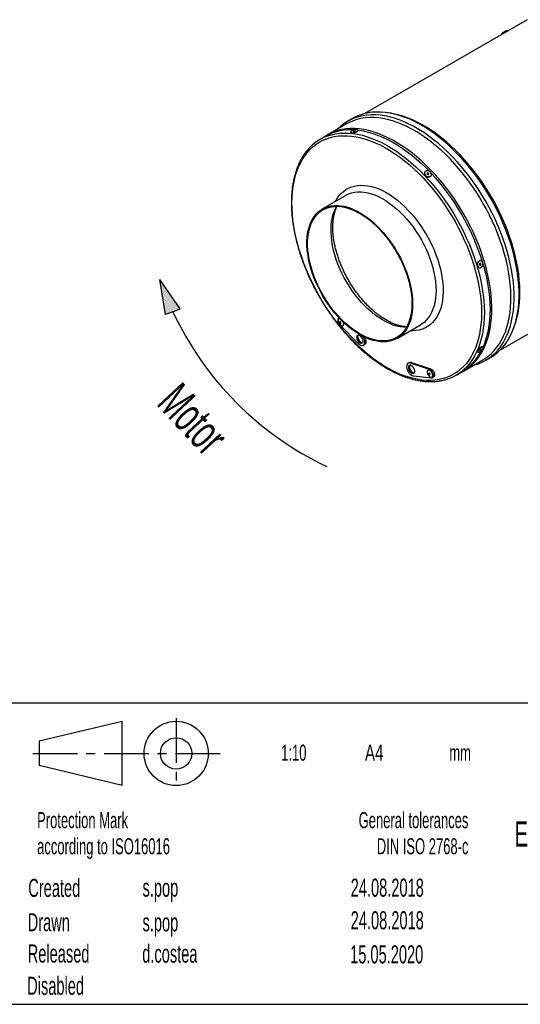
# Model space of a CAD drawing. Extents: x 5 to 297, y -3 to 205.
# Tile 22 of 38: x 172 to 221, y 5 to 103. Entities that reach past the tile are written whole.
import ezdxf

# ---------------------------------------------------------------- set-up
doc = ezdxf.new("R2010")
doc.units = 0
doc.linetypes.add('CENTER', pattern=[10.16, 6.35, -1.27, 1.27, -1.27])
doc.layers.get('0').update_dxf_attribs({"linetype": 'CONTINUOUS'})
doc.styles.add('SLDTEXTSTYLE0', font='TXT', dxfattribs={"width": 0.605})
doc.styles.add('SLDTEXTSTYLE1', font='TXT', dxfattribs={"width": 0.7})

# ---------------------------------------------------------------- blocks, each defined once
blk = doc.blocks.new('BLOCK1')
at = {"color": 7, "linetype": 'CENTER'}
for p, q in [((20.41, 10), (20.41, 0)), ((0, 4.98), (27, 4.98))]:
    blk.add_line(p, q, dxfattribs=at)
at = {"color": 7, "linetype": 'CONTINUOUS'}
for p, q in [((12.72, 9.53), (0.93, 6.72)), ((12.72, 0.43), (12.72, 9.53)), ((0.93, 6.72), (0.93, 3.24)), ((12.72, 0.43), (0.93, 3.24))]:
    blk.add_line(p, q, dxfattribs=at)
for radius in [4.57, 2.24]:
    blk.add_circle((20.41, 4.98), radius, dxfattribs=at)
blk = doc.blocks.new('SW_NOTE_0_1')
at = {"color": 0, "linetype": 'CONTINUOUS', "char_height": 1.6, "attachment_point": 1, "style": 'SLDTEXTSTYLE0'}
for s, insert in [('Protection Mark', (0, 2.063)), ('according to ISO16016', (0, -0.537))]:
    blk.add_mtext(s, dxfattribs=dict(at, insert=insert))
blk = doc.blocks.new('SW_NOTE_0_3')
at = {"color": 0, "linetype": 'CONTINUOUS', "char_height": 1.6, "attachment_point": 3, "style": 'SLDTEXTSTYLE0'}
for s, insert in [('General tolerances', (18.25, 2.063)), ('DIN ISO 2768-c', (18.258, -0.537))]:
    blk.add_mtext(s, dxfattribs=dict(at, insert=insert))
blk = doc.blocks.new('SW_NOTE_0')
at = {"color": 0, "linetype": 'CONTINUOUS', "insert": (36.83, -6.41), "char_height": 17.5, "attachment_point": 2, "rotation": 313, "style": 'SLDTEXTSTYLE0'}
blk.add_mtext('Motor', dxfattribs=at)
blk = doc.blocks.new('MOTOR_UNTEN')
at = {"linetype": 'CONTINUOUS'}
blk.add_hatch(color=7, dxfattribs=at).paths.add_polyline_path([(16.04, -191.78), (19.69, -190.27), (9.59, -175.76), (12.36, -193.22)], flags=0)
at = {"color": 7, "linetype": 'CONTINUOUS'}
for p, q in [((19.69, -190.27), (9.59, -175.76)), ((12.36, -193.22), (9.59, -175.76)), ((16.04, -191.78), (19.69, -190.27)), ((16.04, -191.78), (12.36, -193.22))]:
    blk.add_line(p, q, dxfattribs=at)
blk.add_arc((161.09, -124.15), 160.05, 204.9978, 244.6996, dxfattribs=at)
blk.add_blockref('SW_NOTE_0', (-4.32, -232.79), dxfattribs=at)

msp = doc.modelspace()

# ---------------------------------------------------------------- linework, layer by layer
at = {"color": 7, "linetype": 'CONTINUOUS'}
for p, q in [((222.11, 103.118), (205.886, 93.752)), ((220.214, 102.023), (220.213, 102.024)), ((204.723, 93.277), (204.228, 92.991)), ((208.579, 93.788), (208.341, 93.828)), ((204.115, 92.73), (202.206, 91.627)), ((202.053, 91.516), (201.487, 91.19)), ((204.606, 91.843), (204.748, 91.824)), ((204.651, 91.837), (204.643, 91.825)), ((204.702, 91.83), (204.705, 91.821)), ((205.071, 91.915), (205.182, 92.005)), ((205.11, 91.932), (205.106, 91.944)), ((205.167, 91.97), (205.158, 91.986)), ((219.465, 70.23), (253.671, 89.977)), ((211.981, 87.583), (211.952, 87.627)), ((204.047, 85.612), (201.714, 84.265)), ((203.377, 73.405), (203.346, 73.388)), ((203.379, 73.331), (203.358, 73.319)), ((203.461, 72.699), (205.27, 70.852)), ((203.758, 72.626), (203.779, 72.638)), ((209.163, 71.361), (211.497, 72.708)), ((220.758, 72.318), (220.843, 72.544)), ((205.797, 70.677), (205.903, 70.738)), ((217.23, 70.217), (217.171, 70.075)), ((217.211, 70.189), (217.216, 70.183)), ((217.636, 70.504), (217.49, 70.457)), ((217.525, 70.468), (217.516, 70.478)), ((217.573, 70.483), (217.563, 70.5)), ((210.358, 68.938), (210.252, 68.876)), ((210.603, 68.95), (210.497, 68.889)), ((212.391, 68.269), (210.497, 68.889)), ((210.603, 68.95), (212.497, 68.33)), ((215.785, 68.105), (217.694, 69.208)), ((217.977, 69.175), (218.472, 69.46)), ((212.26, 68.204), (212.239, 68.192)), ((212.497, 68.33), (212.391, 68.269)), ((215.046, 67.702), (215.612, 68.029)), ((210.787, 67.633), (212.583, 67.435)), ((212.639, 67.499), (212.66, 67.511)), ((212.693, 67.455), (212.799, 67.516)), ((292, 35), (148.5, 35)), ((5, 5), (292, 5))]:
    msp.add_line(p, q, dxfattribs=at)
at = {"color": 7, "linetype": 'CONTINUOUS', "flags": 128}
for points in [[(211.821, 91.865), (211.329, 92.176), (210.837, 92.46), (210.345, 92.714), (209.855, 92.938), (209.368, 93.132), (208.886, 93.294), (208.409, 93.426), (207.939, 93.526), (207.478, 93.593), (207.025, 93.629), (206.584, 93.633), (206.153, 93.604), (205.736, 93.543), (205.332, 93.45), (204.943, 93.326), (204.57, 93.17), (204.214, 92.983), (203.875, 92.765), (203.555, 92.518), (203.254, 92.241), (203.235, 92.222)], [(211.614, 91.617), (211.124, 91.927), (210.634, 92.209), (210.144, 92.461), (209.656, 92.684), (209.172, 92.875), (208.692, 93.036), (208.218, 93.165), (207.75, 93.263), (207.291, 93.328), (206.842, 93.361), (206.403, 93.362), (205.976, 93.33), (205.561, 93.267), (205.161, 93.171), (204.775, 93.043), (204.406, 92.884), (204.115, 92.73)], [(212.316, 92.15), (211.824, 92.462), (211.332, 92.745), (210.84, 92.999), (210.35, 93.224), (209.863, 93.417), (209.381, 93.58), (208.904, 93.712), (208.434, 93.811), (207.973, 93.879), (207.52, 93.915), (207.079, 93.918), (206.648, 93.89), (206.231, 93.829), (205.827, 93.736), (205.438, 93.611), (205.065, 93.456), (204.723, 93.277)], [(220.843, 72.544), (220.974, 72.925), (221.106, 73.393), (221.213, 73.881), (221.296, 74.389), (221.355, 74.915), (221.389, 75.459), (221.398, 76.018), (221.382, 76.591), (221.341, 77.177), (221.276, 77.774), (221.186, 78.38), (221.071, 78.995), (220.933, 79.616), (220.771, 80.242), (220.586, 80.871), (220.378, 81.502), (220.148, 82.132), (219.896, 82.761), (219.623, 83.387), (219.33, 84.008), (219.017, 84.622), (218.686, 85.228), (218.337, 85.824), (217.971, 86.409), (217.589, 86.982), (217.192, 87.54), (216.781, 88.082), (216.357, 88.608), (215.921, 89.114), (215.474, 89.602), (215.018, 90.068), (214.554, 90.512), (214.083, 90.932), (213.605, 91.328), (213.123, 91.699), (212.638, 92.043), (212.15, 92.359), (211.661, 92.648), (211.173, 92.908), (210.686, 93.138), (210.203, 93.337), (209.723, 93.507), (209.249, 93.645), (208.781, 93.751), (208.579, 93.788)], [(209.705, 90.515), (209.215, 90.825), (208.725, 91.107), (208.235, 91.359), (207.747, 91.581), (207.263, 91.773), (206.783, 91.934), (206.309, 92.063), (205.841, 92.161), (205.382, 92.226), (204.933, 92.259), (204.494, 92.26), (204.067, 92.228), (203.652, 92.164), (203.252, 92.069), (202.866, 91.941), (202.497, 91.782), (202.144, 91.591), (201.847, 91.397)], [(211.741, 87.356), (212.185, 86.871), (212.619, 86.366), (213.041, 85.843), (213.45, 85.302), (213.844, 84.746), (214.224, 84.176), (214.587, 83.592), (214.933, 82.998), (215.261, 82.394), (215.571, 81.781), (215.86, 81.163), (216.129, 80.539), (216.377, 79.913), (216.603, 79.285), (216.806, 78.657), (216.986, 78.031), (217.143, 77.409), (217.276, 76.792), (217.385, 76.182), (217.469, 75.58), (217.528, 74.988), (217.563, 74.408), (217.572, 73.841), (217.557, 73.288), (217.516, 72.752), (217.45, 72.233), (217.36, 71.733), (217.245, 71.254), (217.106, 70.795), (216.944, 70.36), (216.757, 69.948), (216.548, 69.562), (216.317, 69.201), (216.064, 68.868), (215.79, 68.562), (215.495, 68.285), (215.181, 68.037), (214.848, 67.819), (214.498, 67.632), (214.13, 67.476), (213.747, 67.352), (213.349, 67.259), (212.937, 67.199), (212.512, 67.17), (212.075, 67.174), (211.628, 67.211), (211.172, 67.28), (210.707, 67.38), (210.236, 67.513), (209.759, 67.677), (209.278, 67.871), (208.794, 68.097), (208.308, 68.352), (207.821, 68.637), (207.336, 68.949), (206.852, 69.29), (206.372, 69.657), (205.897, 70.05), (205.427, 70.468), (204.964, 70.909), (204.51, 71.373), (204.066, 71.858), (203.632, 72.362), (203.21, 72.886), (202.801, 73.426), (202.407, 73.983), (202.027, 74.553), (201.664, 75.136), (201.318, 75.731), (200.99, 76.335), (200.68, 76.947), (200.391, 77.566), (200.122, 78.189), (199.874, 78.816), (199.648, 79.444), (199.445, 80.071), (199.265, 80.697), (199.108, 81.32), (198.975, 81.937), (198.866, 82.547), (198.782, 83.149), (198.723, 83.741), (198.688, 84.321), (198.679, 84.888), (198.694, 85.441), (198.735, 85.977), (198.801, 86.496), (198.891, 86.995), (199.006, 87.475), (199.145, 87.933), (199.307, 88.369), (199.494, 88.78), (199.703, 89.167), (199.934, 89.527), (200.187, 89.861), (200.461, 90.167), (200.756, 90.444), (201.07, 90.692), (201.403, 90.909), (201.753, 91.096), (202.121, 91.252), (202.504, 91.377), (202.902, 91.47), (203.315, 91.53), (203.739, 91.558), (204.176, 91.554), (204.623, 91.518), (205.079, 91.449), (205.544, 91.348), (206.015, 91.216), (206.492, 91.052), (206.973, 90.857), (207.457, 90.632), (207.943, 90.377), (208.43, 90.092), (208.915, 89.779), (209.399, 89.439), (209.879, 89.072), (210.355, 88.679), (210.824, 88.261), (211.287, 87.82), (211.741, 87.356)], [(205.198, 92.02), (205.232, 92.066), (205.231, 92.106), (205.195, 92.135), (205.128, 92.15), (205.036, 92.15), (204.927, 92.135), (204.814, 92.107), (204.706, 92.067), (204.615, 92.021), (204.549, 91.972), (204.515, 91.925), (204.516, 91.886), (204.552, 91.857), (204.619, 91.841), (204.712, 91.841), (204.82, 91.856), (204.933, 91.885), (205.041, 91.924), (205.132, 91.971), (205.198, 92.02)], [(204.96, 92.002), (204.97, 92.017), (204.965, 92.029), (204.947, 92.036), (204.917, 92.037), (204.88, 92.031), (204.843, 92.02), (204.81, 92.006), (204.787, 91.989), (204.777, 91.974), (204.782, 91.962), (204.801, 91.955), (204.83, 91.955), (204.867, 91.96), (204.904, 91.971), (204.937, 91.986), (204.96, 92.002)], [(205.226, 92.114), (205.334, 92.101), (205.794, 92.028), (206.262, 91.923), (206.737, 91.787), (207.218, 91.619), (207.703, 91.42), (208.19, 91.191), (208.68, 90.932), (209.169, 90.644), (209.658, 90.327), (210.145, 89.983), (210.628, 89.612), (211.107, 89.216), (211.579, 88.795), (212.045, 88.351), (212.408, 87.982)], [(217.694, 69.208), (217.925, 69.35), (218.25, 69.586), (218.557, 69.852), (218.843, 70.147), (219.108, 70.47), (219.352, 70.82), (219.574, 71.197), (219.774, 71.599), (219.95, 72.026), (220.103, 72.476), (220.232, 72.948), (220.336, 73.441), (220.416, 73.954), (220.471, 74.485), (220.501, 75.033), (220.506, 75.597), (220.486, 76.174), (220.441, 76.764), (220.371, 77.365), (220.276, 77.975), (220.157, 78.594), (220.014, 79.218), (219.847, 79.847), (219.656, 80.479), (219.443, 81.112), (219.208, 81.745), (218.951, 82.375), (218.673, 83.002), (218.374, 83.624), (218.056, 84.239), (217.72, 84.845), (217.366, 85.442), (216.995, 86.026), (216.607, 86.597), (216.206, 87.154), (215.79, 87.695), (215.361, 88.218), (214.921, 88.722), (214.471, 89.205), (214.011, 89.668), (213.543, 90.107), (213.068, 90.523), (212.587, 90.914), (212.102, 91.279), (211.614, 91.617)], [(216.814, 68.7), (216.873, 68.715), (217.262, 68.84), (217.635, 68.996), (217.991, 69.183), (218.33, 69.401), (218.65, 69.648), (218.951, 69.925), (219.231, 70.231), (219.491, 70.564), (219.729, 70.924), (219.945, 71.311), (220.139, 71.722), (220.309, 72.158), (220.455, 72.617), (220.578, 73.097), (220.676, 73.598), (220.75, 74.118), (220.799, 74.655), (220.823, 75.21), (220.822, 75.779), (220.796, 76.362), (220.745, 76.957), (220.669, 77.563), (220.569, 78.178), (220.445, 78.8), (220.296, 79.428), (220.124, 80.06), (219.929, 80.695), (219.711, 81.331), (219.471, 81.967), (219.21, 82.6), (218.928, 83.229), (218.625, 83.853), (218.304, 84.469), (217.964, 85.077), (217.606, 85.675), (217.231, 86.26), (216.841, 86.833), (216.436, 87.391), (216.018, 87.932), (215.587, 88.456), (215.144, 88.961), (214.691, 89.446), (214.229, 89.909), (213.758, 90.35), (213.281, 90.767), (212.799, 91.159), (212.311, 91.525), (211.821, 91.865)], [(218.472, 69.46), (218.486, 69.469), (218.825, 69.686), (219.145, 69.934), (219.446, 70.211), (219.726, 70.516), (219.986, 70.85), (220.224, 71.21), (220.44, 71.597), (220.634, 72.008), (220.804, 72.444), (220.95, 72.902), (221.073, 73.383), (221.171, 73.883), (221.245, 74.403), (221.294, 74.941), (221.317, 75.495), (221.316, 76.065), (221.291, 76.648), (221.24, 77.243), (221.164, 77.849), (221.064, 78.464), (220.94, 79.086), (220.791, 79.714), (220.619, 80.346), (220.424, 80.981), (220.206, 81.617), (219.966, 82.252), (219.705, 82.885), (219.423, 83.515), (219.12, 84.138), (218.799, 84.755), (218.459, 85.363), (218.101, 85.96), (217.726, 86.546), (217.336, 87.119), (216.931, 87.676), (216.513, 88.218), (216.082, 88.742), (215.639, 89.247), (215.186, 89.732), (214.724, 90.195), (214.253, 90.636), (213.776, 91.053), (213.293, 91.445), (212.806, 91.811), (212.316, 92.15)], [(215.406, 67.91), (215.672, 68.043), (216.016, 68.248), (216.341, 68.484), (216.647, 68.75), (216.934, 69.045), (217.199, 69.368), (217.443, 69.718), (217.665, 70.095), (217.865, 70.497), (218.041, 70.924), (218.194, 71.374), (218.323, 71.846), (218.427, 72.339), (218.507, 72.852), (218.562, 73.383), (218.592, 73.931), (218.597, 74.494), (218.577, 75.072), (218.531, 75.662), (218.462, 76.263), (218.367, 76.873), (218.248, 77.491), (218.105, 78.116), (217.938, 78.745), (217.747, 79.377), (217.534, 80.01), (217.299, 80.643), (217.042, 81.273), (216.763, 81.9), (216.465, 82.522), (216.147, 83.137), (215.811, 83.743), (215.456, 84.339), (215.085, 84.924), (214.698, 85.495), (214.296, 86.052), (213.881, 86.592), (213.452, 87.115), (213.012, 87.619), (212.561, 88.103), (212.102, 88.566), (211.634, 89.005), (211.159, 89.421), (210.678, 89.812), (210.193, 90.177), (209.705, 90.515)], [(212.552, 87.562), (212.587, 87.644), (212.587, 87.737), (212.552, 87.832), (212.486, 87.919), (212.395, 87.99), (212.288, 88.038), (212.176, 88.059), (212.069, 88.049), (211.978, 88.011), (211.911, 87.948), (211.877, 87.866), (211.876, 87.772), (211.911, 87.678), (211.977, 87.59), (212.068, 87.519), (212.175, 87.471), (212.288, 87.451), (212.395, 87.46), (212.486, 87.498), (212.552, 87.562)], [(212.317, 87.703), (212.327, 87.731), (212.323, 87.763), (212.304, 87.793), (212.275, 87.818), (212.239, 87.832), (212.202, 87.836), (212.169, 87.826), (212.146, 87.806), (212.136, 87.778), (212.14, 87.747), (212.159, 87.716), (212.188, 87.692), (212.224, 87.677), (212.261, 87.674), (212.294, 87.683), (212.317, 87.703)], [(207.454, 82.27), (207.785, 81.904), (208.105, 81.52), (208.412, 81.118), (208.705, 80.7), (208.983, 80.268), (209.243, 79.825), (209.485, 79.372), (209.708, 78.911), (209.911, 78.445), (210.092, 77.977), (210.252, 77.507), (210.388, 77.039), (210.501, 76.575), (210.589, 76.117), (210.653, 75.666), (210.692, 75.226), (210.706, 74.798), (210.695, 74.385), (210.659, 73.988), (210.598, 73.609), (210.513, 73.25), (210.403, 72.913), (210.27, 72.599), (210.114, 72.311), (209.935, 72.048), (209.735, 71.813), (209.514, 71.606), (209.274, 71.429), (209.016, 71.283), (208.741, 71.167), (208.45, 71.083), (208.144, 71.032), (207.826, 71.012), (207.496, 71.025), (207.157, 71.071), (206.809, 71.148), (206.455, 71.257), (206.096, 71.398), (205.734, 71.569), (205.37, 71.77), (205.007, 71.999), (204.646, 72.257), (204.288, 72.541), (203.937, 72.85), (203.592, 73.182), (203.256, 73.537), (202.93, 73.912), (202.617, 74.305), (202.316, 74.716), (202.031, 75.141), (201.762, 75.579), (201.511, 76.027), (201.278, 76.484), (201.065, 76.948), (200.873, 77.415), (200.702, 77.884), (200.554, 78.353), (200.43, 78.82), (200.329, 79.281), (200.253, 79.736), (200.201, 80.182), (200.175, 80.616), (200.173, 81.037), (200.196, 81.442), (200.245, 81.83), (200.318, 82.199), (200.416, 82.547), (200.537, 82.873), (200.682, 83.175), (200.85, 83.45), (201.04, 83.7), (201.25, 83.921), (201.48, 84.112), (201.73, 84.274), (201.997, 84.405), (202.28, 84.505), (202.578, 84.573), (202.89, 84.608), (203.214, 84.612), (203.549, 84.582), (203.893, 84.521), (204.244, 84.427), (204.601, 84.303), (204.962, 84.147), (205.325, 83.961), (205.688, 83.745), (206.051, 83.502), (206.41, 83.231), (206.765, 82.934), (207.114, 82.613), (207.454, 82.27)], [(207.427, 82.21), (207.754, 81.85), (208.069, 81.47), (208.372, 81.073), (208.661, 80.661), (208.935, 80.235), (209.192, 79.798), (209.431, 79.351), (209.651, 78.896), (209.851, 78.437), (210.03, 77.975), (210.187, 77.511), (210.321, 77.05), (210.433, 76.592), (210.52, 76.139), (210.583, 75.695), (210.622, 75.261), (210.636, 74.839), (210.625, 74.431), (210.589, 74.039), (210.529, 73.665), (210.445, 73.311), (210.337, 72.979), (210.205, 72.669), (210.051, 72.384), (209.875, 72.125), (209.677, 71.893), (209.46, 71.69), (209.223, 71.515), (208.968, 71.37), (208.696, 71.256), (208.409, 71.174), (208.108, 71.123), (207.794, 71.104), (207.469, 71.116), (207.134, 71.161), (206.791, 71.238), (206.441, 71.345), (206.087, 71.484), (205.73, 71.653), (205.371, 71.851), (205.013, 72.077), (204.657, 72.331), (204.304, 72.611), (203.957, 72.916), (203.617, 73.244), (203.285, 73.594), (202.964, 73.964), (202.654, 74.353), (202.358, 74.757), (202.077, 75.177), (201.811, 75.609), (201.563, 76.051), (201.334, 76.502), (201.123, 76.959), (200.934, 77.42), (200.766, 77.883), (200.62, 78.346), (200.497, 78.806), (200.398, 79.262), (200.322, 79.71), (200.271, 80.15), (200.245, 80.578), (200.244, 80.993), (200.267, 81.393), (200.315, 81.776), (200.387, 82.14), (200.483, 82.484), (200.603, 82.805), (200.746, 83.103), (200.912, 83.375), (201.099, 83.62), (201.306, 83.839), (201.533, 84.028), (201.779, 84.188), (202.043, 84.317), (202.322, 84.415), (202.617, 84.482), (202.925, 84.517), (203.244, 84.52), (203.575, 84.492), (203.914, 84.431), (204.26, 84.339), (204.612, 84.215), (204.968, 84.062), (205.326, 83.878), (205.685, 83.666), (206.043, 83.425), (206.397, 83.158), (206.748, 82.866), (207.091, 82.549), (207.427, 82.21)], [(217.621, 78.48), (217.679, 78.574), (217.713, 78.685), (217.72, 78.802), (217.699, 78.913), (217.653, 79.008), (217.586, 79.077), (217.505, 79.114), (217.417, 79.115), (217.331, 79.079), (217.256, 79.011), (217.198, 78.917), (217.164, 78.806), (217.157, 78.689), (217.178, 78.578), (217.224, 78.483), (217.291, 78.413), (217.372, 78.377), (217.46, 78.376), (217.546, 78.412), (217.621, 78.48)], [(217.487, 78.675), (217.505, 78.707), (217.513, 78.745), (217.51, 78.783), (217.496, 78.816), (217.473, 78.837), (217.444, 78.845), (217.415, 78.838), (217.39, 78.816), (217.371, 78.784), (217.363, 78.746), (217.367, 78.708), (217.381, 78.675), (217.404, 78.654), (217.432, 78.646), (217.462, 78.653), (217.487, 78.675)], [(217.396, 78.66), (217.399, 78.661), (217.424, 78.683)], [(217.72, 78.798), (217.804, 78.502), (217.965, 77.875), (218.102, 77.253), (218.215, 76.637), (218.304, 76.03), (218.368, 75.432), (218.407, 74.846), (218.421, 74.273), (218.41, 73.714), (218.374, 73.17), (218.313, 72.644), (218.228, 72.137), (218.118, 71.649), (217.983, 71.183), (217.825, 70.739), (217.724, 70.495)], [(203.38, 73.402), (203.368, 73.398), (203.303, 73.351), (203.263, 73.273), (203.25, 73.169), (203.266, 73.049), (203.309, 72.923), (203.376, 72.803), (203.461, 72.699)], [(203.441, 73.338), (203.401, 73.335), (203.339, 73.306), (203.296, 73.247), (203.276, 73.164), (203.281, 73.064), (203.311, 72.955)], [(203.311, 72.955), (203.363, 72.848), (203.432, 72.753), (203.512, 72.677), (203.596, 72.627), (203.677, 72.608), (203.747, 72.621), (203.801, 72.665), (203.833, 72.737), (203.84, 72.83), (203.822, 72.936), (203.813, 72.965)], [(203.43, 73.349), (203.422, 73.347), (203.379, 73.331)], [(203.425, 72.927), (203.443, 72.893), (203.468, 72.864), (203.495, 72.846), (203.521, 72.841), (203.542, 72.849), (203.555, 72.87), (203.557, 72.901), (203.549, 72.936), (203.531, 72.971), (203.506, 72.999), (203.479, 73.018), (203.452, 73.023), (203.431, 73.014), (203.419, 72.993), (203.417, 72.963), (203.425, 72.927)], [(205.359, 70.981), (205.448, 70.915), (205.538, 70.879), (205.62, 70.875), (205.688, 70.905), (205.737, 70.965), (205.762, 71.051), (205.762, 71.156), (205.736, 71.271), (205.687, 71.387), (205.618, 71.495), (205.535, 71.585), (205.446, 71.652), (205.356, 71.688), (205.274, 71.692), (205.206, 71.662), (205.157, 71.602), (205.132, 71.516), (205.132, 71.411), (205.158, 71.296), (205.207, 71.18), (205.276, 71.072), (205.359, 70.981)], [(205.281, 71.693), (205.263, 71.663), (205.238, 71.577), (205.238, 71.472), (205.264, 71.357), (205.314, 71.241), (205.382, 71.133), (205.465, 71.042)], [(205.27, 70.852), (205.383, 70.754), (205.5, 70.685), (205.614, 70.649), (205.718, 70.649), (205.808, 70.684), (205.877, 70.752), (205.923, 70.85), (205.941, 70.972), (205.933, 71.112), (205.897, 71.261), (205.836, 71.411), (205.754, 71.555), (205.75, 71.561)], [(205.946, 71.465), (206.003, 71.322), (206.039, 71.173), (206.048, 71.034), (206.029, 70.911), (205.983, 70.813), (205.914, 70.745), (205.903, 70.738)], [(217.437, 70.094), (217.526, 70.17), (217.606, 70.252), (217.671, 70.335), (217.714, 70.408), (217.73, 70.465), (217.718, 70.501), (217.68, 70.512), (217.618, 70.497), (217.539, 70.457), (217.451, 70.397), (217.363, 70.321), (217.282, 70.239), (217.217, 70.156), (217.175, 70.083), (217.158, 70.026), (217.17, 69.99), (217.209, 69.979), (217.27, 69.994), (217.349, 70.034), (217.437, 70.094)], [(217.442, 70.205), (217.472, 70.231), (217.497, 70.258), (217.514, 70.284), (217.52, 70.304), (217.515, 70.315), (217.499, 70.315), (217.475, 70.305), (217.446, 70.286), (217.417, 70.26), (217.392, 70.233), (217.374, 70.207), (217.368, 70.187), (217.373, 70.176), (217.389, 70.176), (217.413, 70.186), (217.442, 70.205)], [(210.497, 68.889), (210.386, 68.909), (210.288, 68.893), (210.207, 68.843), (210.148, 68.76), (210.114, 68.651), (210.108, 68.52), (210.129, 68.375), (210.176, 68.224), (210.247, 68.076), (210.338, 67.939), (210.443, 67.82), (210.558, 67.726), (210.674, 67.663), (210.787, 67.633)], [(210.508, 68.675), (210.426, 68.678), (210.358, 68.647), (210.31, 68.586), (210.286, 68.5), (210.287, 68.395), (210.314, 68.279), (210.364, 68.163), (210.433, 68.056), (210.516, 67.966), (210.606, 67.9), (210.695, 67.865), (210.777, 67.862), (210.845, 67.893), (210.893, 67.954), (210.917, 68.04), (210.916, 68.146), (210.889, 68.261), (210.839, 68.377), (210.77, 68.484), (210.687, 68.574), (210.597, 68.64), (210.508, 68.675)], [(210.436, 68.679), (210.417, 68.648), (210.392, 68.561), (210.393, 68.456), (210.42, 68.34), (210.47, 68.224), (210.539, 68.117), (210.622, 68.027), (210.712, 67.961), (210.801, 67.926), (210.876, 67.922)], [(212.192, 67.828), (212.244, 67.721), (212.313, 67.626), (212.393, 67.55), (212.478, 67.5), (212.558, 67.481), (212.629, 67.494), (212.682, 67.538), (212.714, 67.61), (212.721, 67.703), (212.703, 67.808), (212.662, 67.917), (212.601, 68.02), (212.526, 68.106), (212.442, 68.17), (212.359, 68.205), (212.282, 68.208), (212.22, 68.179), (212.177, 68.12), (212.157, 68.037), (212.162, 67.936), (212.192, 67.828)], [(212.66, 67.511), (212.703, 67.551), (212.735, 67.623), (212.742, 67.715), (212.725, 67.821), (212.683, 67.929), (212.622, 68.032), (212.547, 68.119), (212.464, 68.182), (212.38, 68.217), (212.304, 68.22), (212.26, 68.204)], [(212.306, 67.8), (212.324, 67.766), (212.349, 67.737), (212.377, 67.719), (212.403, 67.714), (212.424, 67.722), (212.436, 67.743), (212.438, 67.774), (212.43, 67.809), (212.412, 67.844), (212.387, 67.872), (212.36, 67.891), (212.334, 67.896), (212.313, 67.887), (212.3, 67.866), (212.298, 67.836), (212.306, 67.8)], [(212.583, 67.435), (212.667, 67.443), (212.733, 67.488), (212.775, 67.566), (212.789, 67.669), (212.774, 67.788), (212.732, 67.914), (212.666, 68.034), (212.582, 68.14), (212.488, 68.22), (212.391, 68.269)], [(212.497, 68.33), (212.594, 68.282), (212.688, 68.201), (212.772, 68.096), (212.838, 67.975), (212.88, 67.849), (212.895, 67.73), (212.881, 67.627), (212.839, 67.55), (212.799, 67.516)]]:
    msp.add_lwpolyline(points, dxfattribs=at)
at = {"color": 1, "linetype": 'CONTINUOUS', "flags": 128}
for points in [[(202.348, 91.574), (202.626, 91.656), (203.029, 91.744), (203.446, 91.8), (203.876, 91.824), (204.317, 91.815), (204.768, 91.775), (205.228, 91.702), (205.697, 91.597), (206.172, 91.46), (206.652, 91.292), (207.137, 91.093), (207.625, 90.864), (208.114, 90.605), (208.604, 90.317), (209.092, 90.001), (209.579, 89.657), (210.062, 89.286), (210.541, 88.89), (211.014, 88.469), (211.479, 88.024), (211.936, 87.557)], [(211.936, 87.557), (212.384, 87.069), (212.821, 86.561), (213.245, 86.035), (213.657, 85.491), (214.055, 84.932), (214.438, 84.358), (214.805, 83.771), (215.154, 83.173), (215.486, 82.566), (215.799, 81.95), (216.092, 81.328), (216.365, 80.701), (216.616, 80.07), (216.846, 79.438), (217.054, 78.806), (217.238, 78.176), (217.399, 77.548), (217.536, 76.926), (217.65, 76.311), (217.738, 75.703), (217.802, 75.106), (217.841, 74.52), (217.855, 73.946), (217.844, 73.387), (217.808, 72.844), (217.748, 72.318), (217.662, 71.81), (217.552, 71.323), (217.418, 70.856), (217.259, 70.412), (217.078, 69.992), (216.873, 69.596), (216.646, 69.226), (216.397, 68.883), (216.127, 68.567), (215.845, 68.288)], [(203.013, 85.015), (203.173, 85.295), (203.362, 85.561), (203.572, 85.8), (203.802, 86.01), (204.052, 86.19), (204.32, 86.339), (204.605, 86.458), (204.905, 86.544), (205.22, 86.599), (205.548, 86.621), (205.888, 86.611), (206.237, 86.569), (206.595, 86.494), (206.96, 86.388), (207.33, 86.25), (207.703, 86.081), (208.079, 85.883), (208.454, 85.655), (208.828, 85.399), (209.199, 85.117), (209.565, 84.808), (209.925, 84.475), (210.277, 84.12)], [(204.047, 85.612), (204.063, 85.621), (204.33, 85.752), (204.613, 85.852), (204.912, 85.92), (205.224, 85.955), (205.548, 85.959), (205.883, 85.929), (206.226, 85.868), (206.578, 85.775), (206.934, 85.65), (207.295, 85.494), (207.658, 85.308), (208.022, 85.092), (208.384, 84.849), (208.744, 84.578), (209.099, 84.281), (209.447, 83.96), (209.788, 83.617)], [(210.09, 72.451), (209.802, 72.463), (209.467, 72.508), (209.124, 72.585), (208.775, 72.692), (208.421, 72.831), (208.063, 73), (207.705, 73.198), (207.346, 73.425), (206.99, 73.678), (206.637, 73.958), (206.29, 74.263), (205.95, 74.591), (205.619, 74.941), (205.297, 75.311), (204.988, 75.7), (204.692, 76.104), (204.41, 76.524), (204.145, 76.956), (203.897, 77.398), (203.667, 77.849), (203.457, 78.306), (203.267, 78.767), (203.099, 79.23), (202.953, 79.693), (202.83, 80.153), (202.731, 80.609), (202.656, 81.057), (202.605, 81.497), (202.579, 81.925), (202.577, 82.34), (202.6, 82.74), (202.648, 83.123), (202.72, 83.488), (202.817, 83.831), (202.937, 84.152), (203.08, 84.45), (203.121, 84.523)], [(209.788, 83.617), (210.119, 83.252), (210.439, 82.867), (210.746, 82.465), (211.039, 82.047), (211.316, 81.615), (211.576, 81.172), (211.819, 80.719), (212.042, 80.258), (212.245, 79.793), (212.426, 79.324), (212.585, 78.854), (212.721, 78.386), (212.834, 77.922), (212.923, 77.464), (212.987, 77.013), (213.026, 76.573), (213.04, 76.145), (213.029, 75.732), (212.993, 75.335), (212.932, 74.956), (212.846, 74.597), (212.737, 74.26), (212.603, 73.947), (212.447, 73.658), (212.268, 73.395), (212.068, 73.16), (211.848, 72.953), (211.608, 72.776), (211.497, 72.708)], [(210.277, 84.12), (210.619, 83.743), (210.95, 83.347), (211.268, 82.933), (211.572, 82.502), (211.861, 82.058), (212.134, 81.602), (212.388, 81.136), (212.623, 80.662), (212.838, 80.182), (213.033, 79.699), (213.205, 79.214), (213.354, 78.729), (213.481, 78.248), (213.583, 77.771), (213.661, 77.302), (213.714, 76.842), (213.742, 76.393), (213.745, 75.957), (213.723, 75.537), (213.676, 75.134), (213.605, 74.749), (213.508, 74.385), (213.388, 74.044), (213.244, 73.726), (213.078, 73.433), (212.889, 73.167), (212.679, 72.929), (212.449, 72.719), (212.199, 72.539), (211.931, 72.39), (211.646, 72.271), (211.346, 72.184), (211.031, 72.13), (210.703, 72.107), (210.463, 72.111)]]:
    msp.add_lwpolyline(points, dxfattribs=at)
at = {"color": 7, "linetype": 'CONTINUOUS'}
for centre, radius, start, end in [((221.204, 99.769), 2.463, 113.70246, 126.4818), ((203.772, 87.232), 4.57, 108.16294, 132.26445), ((204.521, 87.077), 5.079, 85.22434, 119.0689), ((212.19, 87.67), 0.111, 8.80339, 119.15417), ((195.867, 72.287), 22.803, 17.11014, 42.96667), ((217.337, 78.758), 0.115, 319.30899, 44.98711), ((203.674, 73.04), 0.167, 196.37907, 223.61555), ((203.609, 72.833), 0.259, 311.14527, 22.6437), ((205.712, 71.272), 0.337, 222.96208, 271.21343), ((213.019, 72.372), 5.058, 300.83402, 335.40178), ((210.494, 68.681), 0.291, 68.00981, 117.9846), ((212.555, 67.913), 0.167, 196.37907, 223.61555), ((212.761, 71.662), 4.571, 288.23754, 312.43383)]:
    msp.add_arc(centre, radius, start, end, dxfattribs=at)
for points, knots in [([(220.212, 102.025), (220.165, 102.025), (220.081, 102.024), (219.954, 101.98), (219.854, 101.922), (219.748, 101.852), (219.671, 101.794), (219.604, 101.729), (219.575, 101.671), (219.563, 101.648)], [0, 0, 0, 0, 0.175192, 0.309392, 0.519417, 0.630366, 0.757998, 0.901489, 1, 1, 1, 1]), ([(205.116, 91.934), (205.081, 91.916), (205.01, 91.88), (204.875, 91.84), (204.744, 91.818), (204.638, 91.817), (204.573, 91.831), (204.567, 91.85), (204.564, 91.856)], [0, 0, 0, 0, 0.1815827, 0.3635724, 0.5460296, 0.7285881, 0.9110455, 1, 1, 1, 1]), ([(205.218, 92.051), (205.22, 92.048), (205.23, 92.033), (205.2, 91.991), (205.144, 91.953), (205.116, 91.934)], [0, 0, 0, 0, 0.091805, 0.546259, 1, 1, 1, 1]), ([(200.678, 90.594), (200.626, 90.547), (200.478, 90.415), (200.252, 90.168), (200.001, 89.857), (199.77, 89.519), (199.558, 89.158), (199.367, 88.774), (199.196, 88.368), (199.047, 87.942), (198.92, 87.495), (198.814, 87.029), (198.731, 86.546), (198.67, 86.046), (198.632, 85.531), (198.617, 85.002), (198.624, 84.46), (198.653, 83.906), (198.706, 83.342), (198.78, 82.77), (198.877, 82.189), (198.995, 81.603), (199.135, 81.011), (199.296, 80.416), (199.478, 79.818), (199.681, 79.22), (199.903, 78.622), (200.145, 78.027), (200.406, 77.434), (200.685, 76.847), (200.981, 76.265), (201.295, 75.691), (201.624, 75.125), (201.969, 74.57), (202.329, 74.026), (202.702, 73.494), (203.088, 72.976), (203.486, 72.473), (203.896, 71.986), (204.315, 71.517), (204.744, 71.066), (205.181, 70.634), (205.625, 70.223), (206.076, 69.833), (206.531, 69.466), (206.991, 69.122), (207.454, 68.801), (207.92, 68.506), (208.386, 68.236), (208.852, 67.992), (209.317, 67.775), (209.78, 67.586), (210.24, 67.424), (210.695, 67.29), (211.145, 67.185), (211.588, 67.109), (212.024, 67.063), (212.451, 67.045), (212.868, 67.057), (213.274, 67.097), (213.668, 67.169), (213.965, 67.241), (214.126, 67.298), (214.165, 67.312)], [0, 0, 0, 0, 0.008839, 0.025353, 0.041892, 0.058461, 0.075062, 0.091694, 0.108354, 0.12504, 0.141745, 0.158466, 0.175199, 0.19194, 0.208686, 0.225434, 0.242182, 0.25893, 0.275675, 0.292419, 0.309159, 0.325896, 0.342631, 0.359363, 0.376092, 0.392819, 0.409544, 0.426267, 0.442988, 0.459709, 0.476428, 0.493147, 0.509866, 0.526585, 0.543305, 0.560025, 0.576746, 0.593468, 0.610193, 0.626919, 0.643648, 0.660379, 0.677114, 0.693851, 0.710592, 0.727337, 0.744085, 0.760836, 0.77759, 0.794347, 0.811105, 0.827863, 0.844618, 0.861368, 0.878109, 0.894838, 0.91155, 0.92824, 0.944904, 0.961538, 0.978139, 0.994707, 1, 1, 1, 1]), ([(212.374, 87.457), (212.363, 87.453), (212.316, 87.436), (212.212, 87.449), (212.082, 87.495), (212.015, 87.554), (211.981, 87.583)], [0, 0, 0, 0, 0.089607, 0.392621, 0.696105, 1, 1, 1, 1]), ([(210.112, 72.51), (210.039, 72.515), (209.873, 72.526), (209.599, 72.574), (209.293, 72.65), (208.98, 72.754), (208.66, 72.884), (208.336, 73.04), (208.009, 73.221), (207.679, 73.428), (207.35, 73.659), (207.021, 73.915), (206.695, 74.193), (206.373, 74.492), (206.057, 74.812), (205.748, 75.152), (205.448, 75.509), (205.158, 75.882), (204.879, 76.27), (204.613, 76.67), (204.361, 77.082), (204.125, 77.503), (203.904, 77.931), (203.701, 78.365), (203.515, 78.802), (203.348, 79.241), (203.201, 79.679), (203.074, 80.115), (202.967, 80.546), (202.881, 80.97), (202.817, 81.387), (202.773, 81.793), (202.75, 82.186), (202.749, 82.566), (202.768, 82.93), (202.807, 83.276), (202.866, 83.604), (202.943, 83.913), (203.04, 84.198), (203.12, 84.396), (203.172, 84.491), (203.18, 84.507)], [0, 0, 0, 0, 0.020465, 0.047191, 0.073679, 0.100017, 0.12627, 0.152484, 0.178688, 0.2049, 0.231133, 0.257397, 0.283694, 0.310025, 0.33639, 0.362785, 0.389207, 0.415652, 0.442114, 0.46859, 0.495075, 0.521563, 0.548049, 0.574527, 0.600993, 0.62744, 0.653866, 0.680263, 0.706629, 0.732959, 0.759249, 0.785498, 0.811706, 0.837875, 0.864011, 0.890128, 0.916242, 0.942376, 0.968571, 0.994886, 1, 1, 1, 1]), ([(217.231, 78.479), (217.229, 78.481), (217.199, 78.506), (217.166, 78.594), (217.145, 78.727), (217.17, 78.861), (217.204, 78.95), (217.233, 78.977), (217.234, 78.978)], [0, 0, 0, 0, 0.018105, 0.262341, 0.506441, 0.750154, 0.99343, 1, 1, 1, 1]), ([(217.164, 70.034), (217.159, 70.039), (217.145, 70.055), (217.165, 70.118), (217.219, 70.21), (217.304, 70.312), (217.406, 70.407), (217.508, 70.479), (217.593, 70.517), (217.624, 70.513), (217.637, 70.511)], [0, 0, 0, 0, 0.071384, 0.209879, 0.348297, 0.486495, 0.624446, 0.76286, 0.900578, 1, 1, 1, 1]), ([(217.164, 70.138), (217.169, 70.135), (217.177, 70.131), (217.192, 70.136), (217.197, 70.138)], [0, 0, 0, 0, 0.705856, 1, 1, 1, 1]), ([(217.17, 70.128), (217.171, 70.124), (217.173, 70.117), (217.184, 70.118), (217.189, 70.119)], [0, 0, 0, 0, 0.534327, 1, 1, 1, 1]), ([(217.554, 70.477), (217.557, 70.488), (217.561, 70.502), (217.554, 70.508), (217.553, 70.51)], [0, 0, 0, 0, 0.7304384, 1, 1, 1, 1])]:
    msp.add_open_spline(points, degree=3, knots=knots, dxfattribs=at)

# ---------------------------------------------------------------- block references
for name, p, xscale, yscale, zscale in [('MOTOR_UNTEN', (183.607, 112.371), 0.2, 0.2, 0.2), ('BLOCK1', (172.849, 26.514), 0.7, 0.7, 0.7)]:
    msp.add_blockref(name, p, dxfattribs=dict(at, xscale=xscale, yscale=yscale, zscale=zscale))
for name, p in [('SW_NOTE_0_1', (173.281, 22.087)), ('SW_NOTE_0_3', (198.014, 22.087))]:
    msp.add_blockref(name, p, dxfattribs=at)

# ---------------------------------------------------------------- texts
for s, insert, char_height, attachment_point, style in [('1:10', (197.608, 30.878), 1.6, 1, 'SLDTEXTSTYLE0'), ('A4', (205.963, 30.878), 1.6, 1, 'SLDTEXTSTYLE1'), ('mm', (216.517, 30.874), 1.6, 3, 'SLDTEXTSTYLE0'), ('EMIX006AC1S', (220.865, 23.217), 2.5, 1, 'SLDTEXTSTYLE0'), ('Created', (172.403, 17.5), 1.8, 1, 'SLDTEXTSTYLE0'), ('s.pop', (183.786, 17.524), 1.8, 1, 'SLDTEXTSTYLE0'), ('24.08.2018', (204.534, 17.524), 1.8, 1, 'SLDTEXTSTYLE0'), ('Drawn', (172.339, 14.081), 1.8, 1, 'SLDTEXTSTYLE0'), ('24.08.2018', (204.534, 14.279), 1.8, 1, 'SLDTEXTSTYLE0'), ('s.pop', (183.786, 14.069), 1.8, 1, 'SLDTEXTSTYLE0'), ('Released', (172.345, 10.96), 1.8, 1, 'SLDTEXTSTYLE0'), ('d.costea', (183.756, 10.952), 1.8, 1, 'SLDTEXTSTYLE0'), ('15.05.2020', (204.479, 10.879), 1.8, 1, 'SLDTEXTSTYLE0'), ('Disabled', (172.29, 7.748), 1.8, 1, 'SLDTEXTSTYLE0')]:
    msp.add_mtext(s, dxfattribs=dict(at, insert=insert, char_height=char_height, attachment_point=attachment_point, style=style))

doc.saveas('drawing.dxf')
